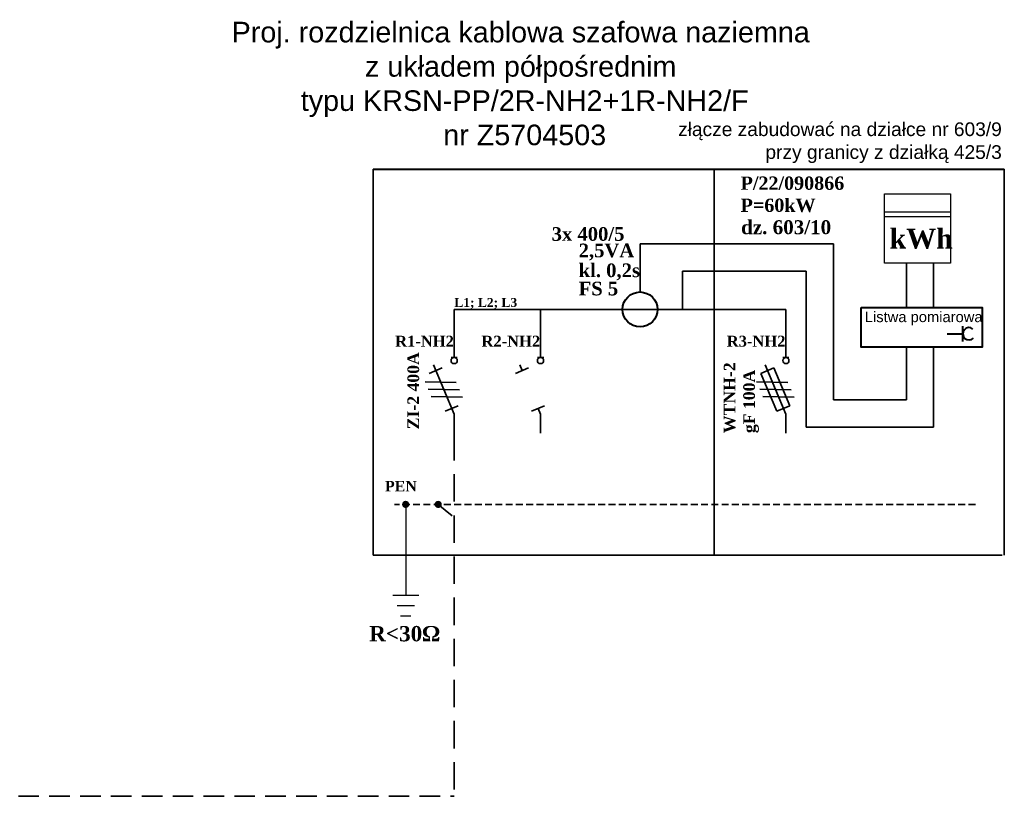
# Model space of a CAD drawing. Header units: millimetres. Extents: x -2674 to -2150, y -551 to 8.
# Tile 9 of 9: x -2294 to -2150, y -112 to 1. Entities that reach past the tile are written whole.
import ezdxf

# ---------------------------------------------------------------- set-up
doc = ezdxf.new("R2010")
doc.units = ezdxf.units.MM
doc.linetypes.add('DASHEDX2', pattern=[1.5, 1, -0.5])
doc.linetypes.add('WRU', pattern=[1.5, 1, -0.5])
doc.layers.add('01 kabel nn', color=7, linetype='DASHEDX2', lineweight=35, true_color=0x007299)
doc.layers.add('02 urządzenia nn', color=7, linetype='Continuous', lineweight=35, true_color=0x007299)
doc.styles.get("Standard").update_dxf_attribs({"font": 'arial.ttf'})

msp = doc.modelspace()

# ---------------------------------------------------------------- hatches: boundary and pattern name
at = {"layer": '02 urządzenia nn', "linetype": 'WRU'}
h = msp.add_hatch(color=256, dxfattribs=at)
edge = h.paths.add_edge_path()
edge.add_arc((-2237.62, -69.58), 0.529, 0, 360)
h = msp.add_hatch(color=256, dxfattribs=at)
edge = h.paths.add_edge_path()
edge.add_arc((-2237.62, -69.58), 0.529, 0, 360)
h = msp.add_hatch(color=256, dxfattribs=at)
edge = h.paths.add_edge_path()
edge.add_arc((-2232.88, -69.58), 0.529, -180, 180, ccw=False)

# ---------------------------------------------------------------- linework, layer by layer
at = {"layer": '01 kabel nn', "ltscale": 3}
msp.add_line((-2298.6, -112.17), (-2230.55, -112.17), dxfattribs=at)
at = {"layer": '01 kabel nn', "ltscale": 4}
msp.add_lwpolyline([(-2230.55, -59.18), (-2230.55, -112.17)], dxfattribs=at)
at = {"layer": '02 urządzenia nn', "lineweight": 35}
for p, q in [((-2156, -20.66), (-2242.35, -20.66)), ((-2242.35, -76.99), (-2242.35, -20.66)), ((-2192.62, -76.99), (-2192.62, -20.66)), ((-2150.33, -76.99), (-2150.33, -20.66)), ((-2242.35, -76.99), (-2150.62, -76.99))]:
    msp.add_line(p, q, dxfattribs=at)
at = {"layer": '02 urządzenia nn', "lineweight": 30, "ltscale": 0.1}
for p, q in [((-2158.19, -26.95), (-2167.82, -26.95)), ((-2158.19, -27.64), (-2167.82, -27.64))]:
    msp.add_line(p, q, dxfattribs=at)
at = {"layer": '02 urządzenia nn'}
for p, q in [((-2203.45, -31.58), (-2175.25, -31.58)), ((-2175.25, -54.32), (-2175.25, -31.58)), ((-2164.61, -40.85), (-2164.61, -34.4)), ((-2160.64, -40.85), (-2160.64, -34.4)), ((-2197.27, -35.55), (-2179.22, -35.55)), ((-2179.22, -58.29), (-2179.22, -35.55)), ((-2230.55, -41.13), (-2217.96, -41.13)), ((-2217.96, -41.13), (-2182.18, -41.13)), ((-2164.61, -54.32), (-2164.61, -46.63)), ((-2160.64, -58.29), (-2160.64, -46.63)), ((-2175.25, -54.32), (-2164.61, -54.32)), ((-2179.22, -58.29), (-2160.64, -58.29))]:
    msp.add_line(p, q, dxfattribs=at)
at = {"layer": '02 urządzenia nn', "ltscale": 0.1}
for p, q in [((-2203.45, -38.59), (-2203.45, -31.58)), ((-2203.45, -31.58), (-2203.45, -38.59)), ((-2197.27, -41.13), (-2197.27, -35.55)), ((-2197.27, -35.55), (-2197.27, -41.13)), ((-2230.55, -48.14), (-2230.55, -41.13)), ((-2230.55, -41.13), (-2230.55, -48.14)), ((-2217.96, -48.14), (-2217.96, -41.13)), ((-2217.96, -41.13), (-2217.96, -48.14)), ((-2182.18, -48.14), (-2182.18, -41.13)), ((-2182.18, -41.13), (-2182.18, -48.14)), ((-2231, -48.14), (-2230.1, -48.14)), ((-2218.41, -48.14), (-2217.5, -48.14)), ((-2182.63, -48.14), (-2181.73, -48.14)), ((-2232.28, -49.65), (-2234.2, -50.46)), ((-2233.59, -49.21), (-2230.55, -56.42)), ((-2219.69, -49.65), (-2221.61, -50.46)), ((-2221, -49.21), (-2220.64, -50.05)), ((-2183.92, -49.65), (-2185.84, -50.46)), ((-2185.22, -49.21), (-2182.18, -56.42)), ((-2183.92, -49.65), (-2181.59, -55.18)), ((-2183.5, -55.99), (-2185.83, -50.46)), ((-2230.25, -51.77), (-2234.8, -51.7)), ((-2229.79, -52.85), (-2234.35, -52.78)), ((-2181.88, -51.77), (-2186.44, -51.7)), ((-2181.42, -52.85), (-2185.98, -52.78)), ((-2229.34, -53.93), (-2233.89, -53.86)), ((-2180.97, -53.93), (-2185.52, -53.86)), ((-2229.95, -55.18), (-2231.87, -55.99)), ((-2217.36, -55.18), (-2219.28, -55.99)), ((-2218.31, -55.58), (-2217.96, -56.42)), ((-2181.59, -55.18), (-2183.5, -55.99)), ((-2230.55, -59.18), (-2230.55, -56.42)), ((-2217.96, -59.18), (-2217.96, -56.42)), ((-2182.18, -59.18), (-2182.18, -56.42))]:
    msp.add_line(p, q, dxfattribs=at)
at = {"layer": '02 urządzenia nn', "lineweight": 40}
for p, q in [((-2156.38, -45.82), (-2156.38, -43.56)), ((-2158.64, -44.69), (-2156.38, -44.69))]:
    msp.add_line(p, q, dxfattribs=at)
at = {"layer": '02 urządzenia nn', "linetype": 'WRU'}
msp.add_line((-2154.54, -69.58), (-2239.23, -69.58), dxfattribs=at)
at = {"layer": '02 urządzenia nn', "linetype": 'ByBlock', "lineweight": 30}
for p, q in [((-2237.62, -69.58), (-2237.62, -82.88)), ((-2235.73, -82.88), (-2239.51, -82.88)), ((-2236.36, -84.38), (-2238.88, -84.38)), ((-2236.87, -85.89), (-2238.38, -85.89))]:
    msp.add_line(p, q, dxfattribs=at)
at = {"layer": '02 urządzenia nn', "ltscale": 2}
msp.add_line((-2232.88, -69.58), (-2230.84, -71.23), dxfattribs=at)
at = {"layer": '02 urządzenia nn', "lineweight": 40}
msp.add_lwpolyline([(-2242.35, -20.66), (-2150.33, -20.66)], dxfattribs=at)
at = {"layer": '02 urządzenia nn', "lineweight": 30, "ltscale": 0.1}
msp.add_lwpolyline([(-2158.19, -34.4), (-2167.82, -34.4), (-2167.82, -24.27), (-2158.19, -24.27)], close=True, dxfattribs=at)
at = {"layer": '02 urządzenia nn', "lineweight": 40}
msp.add_lwpolyline([(-2171.19, -40.85), (-2153.55, -40.85), (-2153.55, -46.63), (-2171.19, -46.63)], close=True, dxfattribs=at)
msp.add_circle((-2203.45, -41.13), 2.54, dxfattribs=at)
at = {"layer": '02 urządzenia nn', "ltscale": 0.1}
for centre in [(-2230.55, -48.59), (-2217.96, -48.59), (-2182.18, -48.59)]:
    msp.add_circle(centre, 0.452, dxfattribs=at)
at = {"layer": '02 urządzenia nn', "lineweight": 40}
msp.add_arc((-2155.48, -44.69), 0.9, 49.7533, 316.27, dxfattribs=at)

# ---------------------------------------------------------------- texts
at = {"layer": '02 urządzenia nn', "linetype": 'Continuous'}
for s, insert, char_height, width, attachment_point in [('Proj. {\\A1;rozdzielnica kablowa szafowa naziemna \\Pz układem półpośrednim\\P typu KRSN-PP/2R-NH2+1R-NH2/F\\P nr Z5704503}', (-2220.85, 0.83), 3, 90.5265, 2), ('złącze zabudować na działce nr 603/9\\Pprzy granicy z działką 425/3', (-2150.69, -13.84, -5.86), 2, 91.252, 3), ('{\\fTimes New Roman|b1|i0|c238|p18;\\PR<30Ω}', (-2232.62, -83.6), 2.2333, 52.0363, 3)]:
    msp.add_mtext(s, dxfattribs=dict(at, insert=insert, char_height=char_height, width=width, attachment_point=attachment_point))
at = {"layer": '02 urządzenia nn', "lineweight": 30, "ltscale": 0.1, "attachment_point": 1}
for s, insert, char_height, width in [('{\\fTimes New Roman|b1|i0|c238|p18; P/22/090866\\P P=60kW}', (-2189.51, -21.74), 1.936, 58.7926), ('{\\fTimes New Roman|b1|i0|c238|p18;dz. 603/10}', (-2188.71, -28.12), 2.0328, 70.5511), ('{\\fTimes New Roman|b1|i0|c238|p18;3x 400/5}', (-2216.34, -29.13), 1.9919, 75.9405), ('{\\fTimes New Roman|b1|i0|c238|p18;kWh}', (-2167.06, -29.36), 2.8894, 58.7526), ('{\\fTimes New Roman|b1|i0|c238|p18;2,5VA}', (-2212.4, -31.53), 1.9919, 75.9405), ('{\\fTimes New Roman|b1|i0|c238|p18;kl. 0,2s}', (-2212.4, -34.43), 1.9919, 75.9405), ('{\\fTimes New Roman|b1|i0|c238|p18;FS 5}', (-2212.4, -37.09), 1.9919, 75.9405), ('{\\fTimes New Roman|b1|i0|c238|p18;L1; L2; L3}', (-2230.53, -39.46), 1.3, 37.9702), ('{\\fTimes New Roman|b1|i0|c238|p18;R1-NH2}', (-2239.16, -44.97), 1.5935, 60.7524), ('{\\fTimes New Roman|b1|i0|c238|p18;R2-NH2}', (-2226.57, -44.97), 1.5935, 60.7524), ('{\\fTimes New Roman|b1|i0|c238|p18;R3-NH2}', (-2190.8, -44.97), 1.5935, 60.7524)]:
    msp.add_mtext(s, dxfattribs=dict(at, insert=insert, char_height=char_height, width=width))
at = {"layer": '02 urządzenia nn', "lineweight": 40, "insert": (-2170.67, -41.45), "char_height": 1.536, "width": 24.8747, "attachment_point": 1}
msp.add_mtext('Listwa pomiarowa', dxfattribs=at)
at = {"layer": '02 urządzenia nn', "lineweight": 30, "ltscale": 0.1, "char_height": 1.7082, "width": 39.057, "attachment_point": 1, "rotation": 90}
for s, insert in [('{\\fTimes New Roman|b1|i0|c238|p18;ZI-2 400A}', (-2237.37, -58.63)), ('{\\fTimes New Roman|b1|i0|c238|p18;WTNH-2\\PgF 100A}', (-2191.24, -59.18))]:
    msp.add_mtext(s, dxfattribs=dict(at, insert=insert))
at = {"layer": '02 urządzenia nn', "ltscale": 0.1, "insert": (-2240.65, -66.15), "char_height": 1.541, "width": 58.7526, "attachment_point": 1}
msp.add_mtext('{\\fTimes New Roman|b1|i0|c238|p18;PEN}', dxfattribs=at)

doc.saveas('drawing.dxf')
